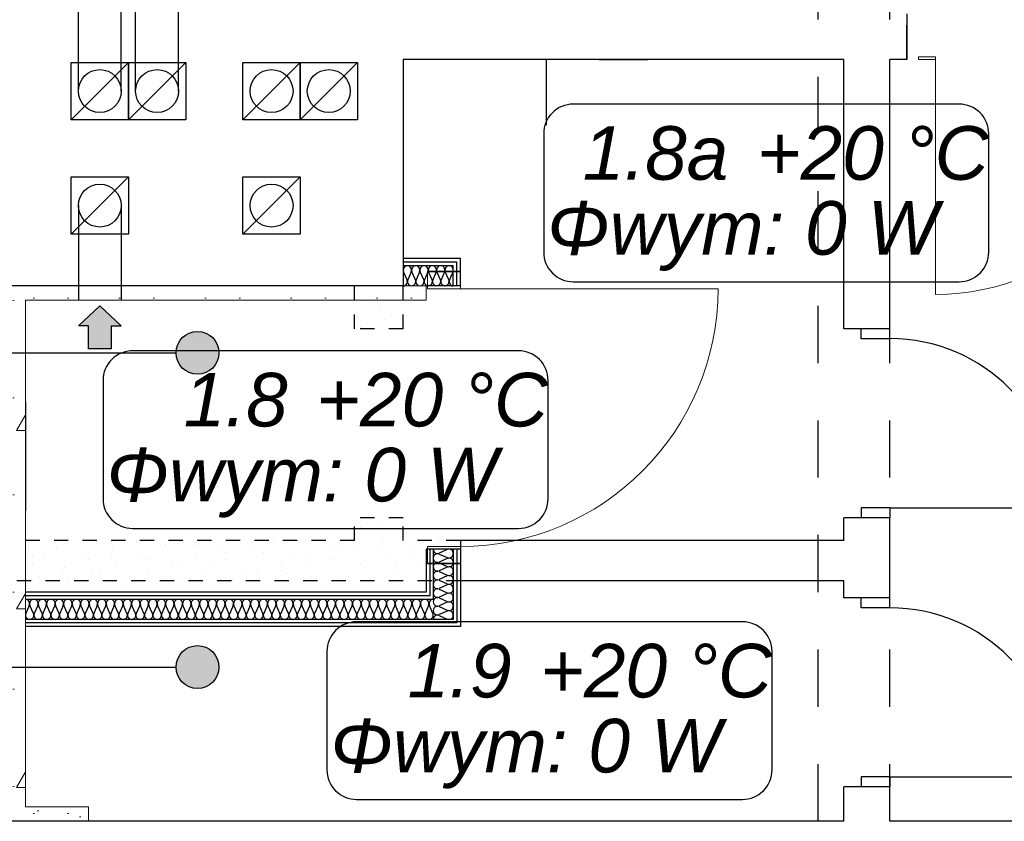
# Model space of a CAD drawing. Header units: millimetres. Extents: x 45180 to 119519, y 31297 to 302414.
# Tile 27 of 97: x 60010 to 63450, y 148440 to 151239. Entities that reach past the tile are written whole.
import ezdxf
from ezdxf.lldxf.tags import DXFTag

# ---------------------------------------------------------------- set-up
doc = ezdxf.new("R2010")
doc.units = ezdxf.units.MM
doc.header["$MEASUREMENT"] = 0
doc.linetypes.add('Hidden Line', pattern=[100, 50, -50])
doc.linetypes.add('Przerywana', pattern=[400, 200, -200])
for name, color, linetype in [('#podkład', 252, 'Continuous'), ('Drzwi ArchiCAD', 252, 'Continuous'), ('IS_Text_Konstrukcji', 7, 'Continuous')]:
    doc.layers.add(name, color=color, linetype=linetype)
for name, color, linetype, lineweight in [('Arch ocieplenie_Nr_Pióra__21', 252, 'Continuous', 13), ('Drzwi ArchiCAD_Nr_Pióra__27', 252, 'Continuous', 35), ('Drzwi ArchiCAD_Nr_Pióra__5', 252, 'Continuous', 13)]:
    doc.layers.add(name, color=color, linetype=linetype, lineweight=lineweight)
doc.styles.get("Standard").update_dxf_attribs({"font": 'arial.ttf', "bigfont": 'BIGFONT.SHX'})
tags = doc.linetypes.add('SOLID', pattern=[10, 10, 0]).pattern_tags.tags
tags[6:7] = [DXFTag(74, 4), DXFTag(75, 0), DXFTag(340, '0'), DXFTag(46, 0.0), DXFTag(50, 0.0), DXFTag(44, 0.0), DXFTag(45, 0.0)]
tags[4:5] = [DXFTag(74, 4), DXFTag(75, 0), DXFTag(340, '0'), DXFTag(46, 0.0), DXFTag(50, 0.0), DXFTag(44, 0.0), DXFTag(45, 0.0)]
pattern_1 = [(0, (186358.74, 93686.4), (0, 623.5383), [60, -300]), (0, (186538.74, 93998.17), (0, 623.5383), [60, -300]), (60, (186358.74, 93686.4), (-540, 311.7692), [60, -300]), (60, (186718.74, 93686.4), (-540, 311.7692), [60, -300]), (120, (186418.74, 93686.4), (540, 311.7692), [60, -300]), (120, (186778.74, 93686.4), (540, 311.7692), [60, -300]), (0, (186358.74, 93746.4), (0, 120), [0, -120, 0, -180.00001]), (45, (186418.74, 93746.4), (-84.85282, 84.85282), [0, -90, 0, -150.00001])]

# ---------------------------------------------------------------- blocks, each defined once
blk = doc.blocks.new('D1 Drzwi proste 14_9')
at = {"layer": 'Drzwi ArchiCAD_Nr_Pióra__27', "linetype": 'Continuous'}
for p, q in [((-510, 0), (-510, -115)), ((510, 0), (510, -115))]:
    blk.add_line(p, q, dxfattribs=at)
at = {"layer": 'Drzwi ArchiCAD_Nr_Pióra__5', "linetype": 'Continuous'}
for p, q in [((450, 0), (450, 900)), ((-450, 0), (-510, 0)), ((-510, 0), (-510, -115)), ((-450, -115), (-450, 0)), ((510, 0), (450, 0)), ((450, 0), (450, -115)), ((510, -115), (510, 0)), ((-510, -115), (-450, -115)), ((450, -115), (510, -115))]:
    blk.add_line(p, q, dxfattribs=at)
blk.add_arc((450, 0), 900, 90, 180, dxfattribs=at)
blk = doc.blocks.new('D1 Drzwi proste 14_3')
at = {"layer": 'Drzwi ArchiCAD_Nr_Pióra__5', "linetype": 'Continuous'}
for p, q in [((410, 0), (410, 820)), ((-410, 0), (-470, 0)), ((-470, 0), (-470, -10)), ((-470, 0), (-470, -10)), ((-410, -10), (-410, 0)), ((470, 0), (410, 0)), ((410, 0), (410, -10)), ((470, -10), (470, 0)), ((470, 0), (470, -10)), ((-470, -10), (-410, -10)), ((410, -10), (470, -10))]:
    blk.add_line(p, q, dxfattribs=at)
blk.add_arc((410, 0), 820, 90, 180, dxfattribs=at)

msp = doc.modelspace()

# ---------------------------------------------------------------- hatches: boundary and pattern name
at = {"layer": '#podkład', "linetype": 'Continuous'}
for points in [[(60706.3, 150075.9), (60700.6, 150104.7), (60684.4, 150129), (60660, 150145.2), (60631.3, 150150.9), (60602.6, 150145.2), (60578.3, 150129), (60562, 150104.7), (60556.3, 150075.9), (60562, 150047.2), (60578.3, 150022.9), (60602.6, 150006.7), (60631.3, 150000.9), (60660, 150006.7), (60684.4, 150022.9), (60700.6, 150047.2)], [(60706.3, 148978.6), (60700.6, 149007.3), (60684.4, 149031.6), (60660, 149047.9), (60631.3, 149053.6), (60602.6, 149047.9), (60578.3, 149031.6), (60562, 149007.3), (60556.3, 148978.6), (60562, 148949.9), (60578.3, 148925.6), (60602.6, 148909.3), (60631.3, 148903.6), (60660, 148909.3), (60684.4, 148925.6), (60700.6, 148949.9)]]:
    msp.add_hatch(color=256, dxfattribs=at).paths.add_polyline_path(points, flags=0)
at = {"layer": 'Arch ocieplenie_Nr_Pióra__21', "linetype": 'Continuous'}
h = msp.add_hatch(dxfattribs=at)
h.set_pattern_fill('Structural_Concrete', color=256, style=0, pattern_type=2)
h.set_pattern_definition(pattern_1)
h.paths.add_polyline_path([(59850, 150310), (59850, 148440), (60030, 148490), (60030, 150260)], flags=0)
h = msp.add_hatch(dxfattribs=at)
h.set_pattern_fill('Structural_Concrete', color=256, style=0, pattern_type=2)
h.set_pattern_definition(pattern_1)
h.paths.add_polyline_path([(60030, 150260), (61430, 150260), (61430, 150310), (59850, 150310)], flags=0)
h = msp.add_hatch(dxfattribs=at)
h.set_pattern_fill('Structural_Concrete', color=256, style=0, pattern_type=2)
h.set_pattern_definition(pattern_1)
h.paths.add_polyline_path([(59850, 148440), (60250, 148440), (60250, 148490), (60030, 148490)], flags=0)

# ---------------------------------------------------------------- linework, layer by layer
at = {"layer": '#podkład', "linetype": 'Przerywana'}
for p, q in [((62800, 148440), (62800, 154560)), ((63050, 148440), (63050, 154560))]:
    msp.add_line(p, q, dxfattribs=at)
at = {"layer": '#podkład', "linetype": 'Continuous'}
for p, q in [((60215, 150990), (60215, 151310)), ((60365, 150990), (60365, 151310)), ((60415, 150990), (60415, 151310)), ((60565, 150990), (60565, 151310)), ((63110, 151260), (63110, 151100)), ((63110, 151215), (63110, 151220)), ((63110, 151100), (63110, 151215)), ((60190, 150890), (60190, 151090)), ((60190, 151090), (60390, 151090)), ((60190, 150890), (60390, 151090)), ((60390, 150890), (60390, 151090)), ((60390, 151090), (60590, 151090)), ((60390, 150890), (60590, 151090)), ((60390, 151090), (60390, 150890)), ((60590, 151090), (60590, 150890)), ((60790, 150890), (60790, 151090)), ((60790, 151090), (60990, 151090)), ((60790, 150890), (60990, 151090)), ((60990, 150890), (60990, 151090)), ((60990, 151090), (61190, 151090)), ((60990, 150890), (61190, 151090)), ((60990, 151090), (60990, 150890)), ((61190, 151090), (61190, 150890)), ((62890, 151100), (61350, 151100)), ((61350, 151100), (61350, 150310)), ((62390, 151100), (61850, 151100)), ((61850, 151100), (61850, 150871.5)), ((62034.9, 151100), (62205.1, 151100)), ((62890, 150160), (62890, 151100)), ((63110, 151100), (63050, 151100)), ((63050, 150160), (63050, 151100)), ((60390, 150890), (60190, 150890)), ((60590, 150890), (60390, 150890)), ((60990, 150890), (60790, 150890)), ((61190, 150890), (60990, 150890)), ((60190, 150490), (60190, 150690)), ((60190, 150690), (60390, 150690)), ((60190, 150490), (60390, 150690)), ((60390, 150690), (60390, 150490)), ((60790, 150490), (60790, 150690)), ((60790, 150690), (60990, 150690)), ((60790, 150490), (60990, 150690)), ((60990, 150690), (60990, 150490)), ((60215, 150590), (60215, 150260)), ((60365, 150590), (60365, 150260)), ((60390, 150490), (60190, 150490)), ((60990, 150490), (60790, 150490)), ((61550, 150405), (61350, 150405)), ((61550, 150310), (61550, 150405)), ((61537.5, 150392.5), (61350, 150392.5)), ((61525, 150380), (61350, 150380)), ((61525, 150310), (61525, 150380)), ((61537.5, 150310), (61537.5, 150392.5)), ((61363.4, 150330.9), (61351.2, 150359.1)), ((61377.9, 150359.1), (61365.8, 150330.9)), ((61392.5, 150330.9), (61380.4, 150359.1)), ((61407.1, 150359.1), (61395, 150330.9)), ((61421.7, 150330.9), (61409.6, 150359.1)), ((61436.3, 150359.1), (61424.1, 150330.9)), ((61450.9, 150330.9), (61438.7, 150359.1)), ((61465.4, 150359.1), (61453.3, 150330.9)), ((61480, 150330.9), (61467.9, 150359.1)), ((61494.6, 150359.1), (61482.5, 150330.9)), ((61509.2, 150330.9), (61497.1, 150359.1)), ((61523.8, 150359.1), (61511.6, 150330.9)), ((61350, 150310), (59850, 150310)), ((61243.7, 150308.8), (61243.7, 150308.8)), ((61550, 150310), (61430, 150310)), ((61243.3, 150271.1), (61243.3, 150271.1)), ((60290, 150240), (60215, 150170)), ((60290, 150240), (60365, 150170)), ((61269.7, 150237.4), (61269.7, 150237.4)), ((61349.3, 150249.9), (61349.3, 150249.9)), ((61185.1, 150206.6), (61185.1, 150206.6)), ((61284.8, 150196.1), (61284.8, 150196.1)), ((61306.9, 150207.5), (61306.9, 150207.5)), ((60250, 150170), (60215, 150170)), ((60250, 150090), (60250, 150170)), ((60330, 150170), (60330, 150090)), ((60330, 150170), (60365, 150170)), ((61200.2, 150165.3), (61200.2, 150165.3)), ((63050, 150160), (62890, 150160)), ((62950, 150125), (62950, 150160)), ((63050, 150125), (63050, 150160)), ((63050, 150125), (62950, 150125)), ((60330, 150090), (60250, 150090)), ((57133.9, 150075.9), (60556.3, 150075.9)), ((60030, 149905), (60030, 149525)), ((63050, 149535), (62950, 149535)), ((62950, 149535), (62950, 149500)), ((63050, 149535), (63640.5, 149535)), ((63050, 149535), (63050, 149500)), ((61262.2, 149468.5), (61262.2, 149468.5)), ((61346.8, 149499.3), (61346.8, 149499.3)), ((62890, 149420), (62890, 149500)), ((63050, 149500), (62890, 149500)), ((63050, 149220), (63050, 149500)), ((61200.8, 149465), (61200.8, 149465)), ((61306.9, 149443.8), (61306.9, 149443.8)), ((60039.7, 149406.6), (60039.7, 149406.6)), ((60419, 149417), (60419, 149417)), ((60500.8, 149401.4), (60500.8, 149401.4)), ((60518.6, 149406.4), (60518.6, 149406.4)), ((60628.1, 149401.4), (60628.1, 149401.4)), ((60898, 149416.8), (60898, 149416.8)), ((61093.1, 149406.9), (61093.1, 149406.9)), ((61137.2, 149401.4), (61137.2, 149401.4)), ((61264.5, 149401.4), (61264.5, 149401.4)), ((61277.3, 149427.1), (61277.3, 149427.1)), ((61472.4, 149417.3), (61472.4, 149417.3)), ((62890, 149420), (61550, 149420)), ((61550, 149420), (61550, 149280)), ((60054.7, 149365.3), (60054.7, 149365.3)), ((60097.8, 149380.1), (60097.8, 149380.1)), ((60139.3, 149396), (60139.3, 149396)), ((60225, 149380.1), (60225, 149380.1)), ((60334.4, 149386.2), (60334.4, 149386.2)), ((60434.1, 149375.6), (60434.1, 149375.6)), ((60629.2, 149365.8), (60629.2, 149365.8)), ((60713.8, 149396.6), (60713.8, 149396.6)), ((60734.1, 149380.1), (60734.1, 149380.1)), ((60813.4, 149386), (60813.4, 149386)), ((60861.4, 149380.1), (60861.4, 149380.1)), ((61008.5, 149376.1), (61008.5, 149376.1)), ((61108.1, 149365.6), (61108.1, 149365.6)), ((61192.7, 149396.4), (61192.7, 149396.4)), ((61370.5, 149380.1), (61370.5, 149380.1)), ((61387.9, 149386.5), (61387.9, 149386.5)), ((61430, 149390), (61430, 149240)), ((61550, 149390), (61430, 149390)), ((61442.5, 149390), (61442.5, 149227.5)), ((61455, 149390), (61455, 149215)), ((61504.1, 149388.7), (61475.9, 149376)), ((61475.9, 149373.4), (61504.1, 149360.7)), ((61487.5, 149375.9), (61487.5, 149375.9)), ((61497.8, 149380.1), (61497.8, 149380.1)), ((61525, 149390), (61525, 149145)), ((61537.5, 149390), (61537.5, 149132.5)), ((61550, 149390), (61550, 149120)), ((60055.3, 149337.7), (60055.3, 149337.7)), ((60249.9, 149355.4), (60249.9, 149355.4)), ((60331.1, 149358.9), (60331.1, 149358.9)), ((60349.5, 149344.8), (60349.5, 149344.8)), ((60458.4, 149358.9), (60458.4, 149358.9)), ((60544.6, 149335), (60544.6, 149335)), ((60564.4, 149337.7), (60564.4, 149337.7)), ((60691.7, 149337.7), (60691.7, 149337.7)), ((60728.8, 149355.2), (60728.8, 149355.2)), ((60924, 149345.4), (60924, 149345.4)), ((60967.5, 149358.9), (60967.5, 149358.9)), ((61023.6, 149334.8), (61023.6, 149334.8)), ((61094.8, 149358.9), (61094.8, 149358.9)), ((61200.8, 149337.7), (61200.8, 149337.7)), ((61303.3, 149355.7), (61303.3, 149355.7)), ((61328.1, 149337.7), (61328.1, 149337.7)), ((61402.9, 149345.2), (61402.9, 149345.2)), ((61504.1, 149358.1), (61475.9, 149345.3)), ((61475.9, 149342.8), (61504.1, 149330)), ((60161.4, 149316.5), (60161.4, 149316.5)), ((60165.3, 149324.6), (60165.3, 149324.6)), ((60264.9, 149314.1), (60264.9, 149314.1)), ((60288.7, 149316.5), (60288.7, 149316.5)), ((60394.7, 149295.3), (60394.7, 149295.3)), ((60460, 149304.2), (60460, 149304.2)), ((60522, 149295.3), (60522, 149295.3)), ((60644.2, 149324.4), (60644.2, 149324.4)), ((60797.8, 149316.5), (60797.8, 149316.5)), ((60839.4, 149314.6), (60839.4, 149314.6)), ((60925.1, 149316.5), (60925.1, 149316.5)), ((60939, 149304), (60939, 149304)), ((61031.1, 149295.3), (61031.1, 149295.3)), ((61158.4, 149295.3), (61158.4, 149295.3)), ((61218.7, 149324.9), (61218.7, 149324.9)), ((61318.3, 149314.4), (61318.3, 149314.4)), ((61434.2, 149316.5), (61434.2, 149316.5)), ((61504.1, 149327.5), (61475.9, 149314.7)), ((61475.9, 149312.2), (61504.1, 149299.4)), ((61504.1, 149296.8), (61475.9, 149284.1)), ((61513.5, 149304.5), (61513.5, 149304.5)), ((60080.7, 149293.8), (60080.7, 149293.8)), ((60180.3, 149283.3), (60180.3, 149283.3)), ((60559.7, 149293.6), (60559.7, 149293.6)), ((60754.8, 149283.8), (60754.8, 149283.8)), ((61134.1, 149294.2), (61134.1, 149294.2)), ((61233.8, 149283.6), (61233.8, 149283.6)), ((61475.9, 149281.5), (61504.1, 149268.8)), ((61504.1, 149266.2), (61475.9, 149253.5)), ((62890, 149280), (61550, 149280)), ((62890, 149220), (62890, 149280)), ((61430, 149240), (60030, 149240)), ((61442.5, 149227.5), (60030, 149227.5)), ((61475.9, 149250.9), (61504.1, 149238.2)), ((61504.1, 149235.6), (61475.9, 149222.8)), ((61455, 149215), (60030, 149215)), ((60043.6, 149194.1), (60031.2, 149165.9)), ((60058.4, 149165.9), (60046.1, 149194.1)), ((60073.3, 149194.1), (60060.9, 149165.9)), ((60088.1, 149165.9), (60075.8, 149194.1)), ((60103, 149194.1), (60090.6, 149165.9)), ((60117.8, 149165.9), (60105.5, 149194.1)), ((60132.7, 149194.1), (60120.3, 149165.9)), ((60147.5, 149165.9), (60135.2, 149194.1)), ((60162.3, 149194.1), (60150, 149165.9)), ((60177.2, 149165.9), (60164.8, 149194.1)), ((60192, 149194.1), (60179.7, 149165.9)), ((60206.9, 149165.9), (60194.5, 149194.1)), ((60221.7, 149194.1), (60209.4, 149165.9)), ((60236.6, 149165.9), (60224.2, 149194.1)), ((60251.4, 149194.1), (60239.1, 149165.9)), ((60266.3, 149165.9), (60253.9, 149194.1)), ((60281.1, 149194.1), (60268.7, 149165.9)), ((60295.9, 149165.9), (60283.6, 149194.1)), ((60310.8, 149194.1), (60298.4, 149165.9)), ((60325.6, 149165.9), (60313.3, 149194.1)), ((60340.5, 149194.1), (60328.1, 149165.9)), ((60355.3, 149165.9), (60343, 149194.1)), ((60370.2, 149194.1), (60357.8, 149165.9)), ((60385, 149165.9), (60372.7, 149194.1)), ((60399.8, 149194.1), (60387.5, 149165.9)), ((60414.7, 149165.9), (60402.3, 149194.1)), ((60429.5, 149194.1), (60417.2, 149165.9)), ((60444.4, 149165.9), (60432, 149194.1)), ((60459.2, 149194.1), (60446.9, 149165.9)), ((60474.1, 149165.9), (60461.7, 149194.1)), ((60488.9, 149194.1), (60476.6, 149165.9)), ((60503.8, 149165.9), (60491.4, 149194.1)), ((60518.6, 149194.1), (60506.2, 149165.9)), ((60533.4, 149165.9), (60521.1, 149194.1)), ((60548.3, 149194.1), (60535.9, 149165.9)), ((60563.1, 149165.9), (60550.8, 149194.1)), ((60578, 149194.1), (60565.6, 149165.9)), ((60592.8, 149165.9), (60580.5, 149194.1)), ((60607.7, 149194.1), (60595.3, 149165.9)), ((60622.5, 149165.9), (60610.2, 149194.1)), ((60637.3, 149194.1), (60625, 149165.9)), ((60652.2, 149165.9), (60639.8, 149194.1)), ((60667, 149194.1), (60654.7, 149165.9)), ((60681.9, 149165.9), (60669.5, 149194.1)), ((60696.7, 149194.1), (60684.4, 149165.9)), ((60711.6, 149165.9), (60699.2, 149194.1)), ((60726.4, 149194.1), (60714.1, 149165.9)), ((60741.3, 149165.9), (60728.9, 149194.1)), ((60756.1, 149194.1), (60743.7, 149165.9)), ((60770.9, 149165.9), (60758.6, 149194.1)), ((60785.8, 149194.1), (60773.4, 149165.9)), ((60800.6, 149165.9), (60788.3, 149194.1)), ((60815.5, 149194.1), (60803.1, 149165.9)), ((60830.3, 149165.9), (60818, 149194.1)), ((60845.2, 149194.1), (60832.8, 149165.9)), ((60860, 149165.9), (60847.7, 149194.1)), ((60874.8, 149194.1), (60862.5, 149165.9)), ((60889.7, 149165.9), (60877.3, 149194.1)), ((60904.5, 149194.1), (60892.2, 149165.9)), ((60919.4, 149165.9), (60907, 149194.1)), ((60934.2, 149194.1), (60921.9, 149165.9)), ((60949.1, 149165.9), (60936.7, 149194.1)), ((60963.9, 149194.1), (60951.6, 149165.9)), ((60978.8, 149165.9), (60966.4, 149194.1)), ((60993.6, 149194.1), (60981.2, 149165.9)), ((61008.4, 149165.9), (60996.1, 149194.1)), ((61023.3, 149194.1), (61010.9, 149165.9)), ((61038.1, 149165.9), (61025.8, 149194.1)), ((61053, 149194.1), (61040.6, 149165.9)), ((61067.8, 149165.9), (61055.5, 149194.1)), ((61082.7, 149194.1), (61070.3, 149165.9)), ((61097.5, 149165.9), (61085.2, 149194.1)), ((61112.3, 149194.1), (61100, 149165.9)), ((61127.2, 149165.9), (61114.8, 149194.1)), ((61142, 149194.1), (61129.7, 149165.9)), ((61156.9, 149165.9), (61144.5, 149194.1)), ((61171.7, 149194.1), (61159.4, 149165.9)), ((61186.6, 149165.9), (61174.2, 149194.1)), ((61201.4, 149194.1), (61189.1, 149165.9)), ((61216.3, 149165.9), (61203.9, 149194.1)), ((61231.1, 149194.1), (61218.7, 149165.9)), ((61245.9, 149165.9), (61233.6, 149194.1)), ((61260.8, 149194.1), (61248.4, 149165.9)), ((61275.6, 149165.9), (61263.3, 149194.1)), ((61290.5, 149194.1), (61278.1, 149165.9)), ((61305.3, 149165.9), (61293, 149194.1)), ((61320.2, 149194.1), (61307.8, 149165.9)), ((61335, 149165.9), (61322.7, 149194.1)), ((61349.8, 149194.1), (61337.5, 149165.9)), ((61364.7, 149165.9), (61352.3, 149194.1)), ((61379.5, 149194.1), (61367.2, 149165.9)), ((61394.4, 149165.9), (61382, 149194.1)), ((61409.2, 149194.1), (61396.9, 149165.9)), ((61424.1, 149165.9), (61411.7, 149194.1)), ((61438.9, 149194.1), (61426.6, 149165.9)), ((61453.8, 149165.9), (61441.4, 149194.1)), ((61475.9, 149220.3), (61504.1, 149207.5)), ((61504.1, 149205), (61475.9, 149192.2)), ((63050, 149220), (62890, 149220)), ((62950, 149185), (62950, 149220)), ((63050, 149185), (63050, 149220)), ((61475.9, 149189.7), (61504.1, 149176.9)), ((61504.1, 149174.3), (61475.9, 149161.6)), ((61475.9, 149159), (61504.1, 149146.3)), ((63050, 149185), (62950, 149185)), ((61525, 149145), (60030, 149145)), ((61537.5, 149132.5), (60030, 149132.5)), ((61550, 149120), (60030, 149120)), ((57133.9, 148978.6), (60556.3, 148978.6)), ((63050, 148595), (62950, 148595)), ((62950, 148595), (62950, 148560)), ((63050, 148595), (63640.5, 148595)), ((63050, 148595), (63050, 148560)), ((62890, 148440), (62890, 148560)), ((63050, 148560), (62890, 148560)), ((63050, 148440), (63050, 148560)), ((62890, 148440), (59850, 148440)), ((65070, 148440), (63050, 148440))]:
    msp.add_line(p, q, dxfattribs=at)
at = {"layer": '#podkład', "linetype": 'Hidden Line'}
for p, q in [((61180, 150160), (61180, 150310)), ((61350, 150160), (61350, 150310)), ((61350, 150160), (61180, 150160)), ((61180, 149420), (61180, 149500)), ((61350, 149500), (61180, 149500)), ((61350, 149420), (61350, 149500)), ((61180, 149420), (59850, 149420)), ((61550, 149420), (61350, 149420)), ((61550, 149280), (59850, 149280))]:
    msp.add_line(p, q, dxfattribs=at)
at = {"layer": '#podkład', "linetype": 'Continuous'}
for centre in [(60290, 150990), (60490, 150990), (60890, 150990), (61090, 150990), (60290, 150590), (60890, 150590), (60631.3, 150075.9), (60631.3, 148978.6)]:
    msp.add_circle(centre, 75, dxfattribs=at)
for centre in [(63050, 149535), (63050, 148595)]:
    msp.add_arc(centre, 590.5, 0, 90, dxfattribs=at)
for centre, major_axis, ratio, start_param, end_param in [((61364.6, 150365.1), (0, -14.9), 0.979571, 1.158003, 5.125183), ((61393.8, 150365.1), (0, -14.9), 0.979571, 1.158003, 5.125183), ((61422.9, 150365.1), (0, -14.9), 0.979571, 1.158003, 5.125183), ((61452.1, 150365.1), (0, -14.9), 0.979571, 1.158003, 5.125183), ((61481.3, 150365.1), (0, -14.9), 0.979571, 1.158003, 5.125183), ((61510.4, 150365.1), (0, -14.9), 0.979571, 1.158003, 5.125183), ((61350, 150324.9), (0, -14.9), 0.979571, 0, 1.983589), ((61379.2, 150324.9), (0, -14.9), 0.979571, 4.299595, 8.266774), ((61408.3, 150324.9), (0, -14.9), 0.979571, 4.299595, 8.266774), ((61437.5, 150324.9), (0, -14.9), 0.979571, 4.299595, 8.266774), ((61466.7, 150324.9), (0, -14.9), 0.979571, 4.299595, 8.266774), ((61495.8, 150324.9), (0, -14.9), 0.979571, 4.299595, 8.266774), ((61525, 150324.9), (0, -14.9), 0.979571, 4.299596, 6.283185), ((61469.9, 149359.4), (0, -15.3), 0.972243, 2.7288, 6.695979), ((61469.9, 149390), (0, -15.3), 0.972243, 4.712389, 6.695979), ((61510.1, 149374.7), (0, -15.3), 0.972243, 5.870392, 9.837571), ((61469.9, 149328.8), (0, -15.3), 0.972243, 2.7288, 6.695979), ((61510.1, 149344.1), (0, -15.3), 0.972243, 5.870392, 9.837571), ((61510.1, 149313.4), (0, -15.3), 0.972243, 5.870392, 9.837571), ((61469.9, 149298.1), (0, -15.3), 0.972243, 2.7288, 6.695979), ((61510.1, 149282.8), (0, -15.3), 0.972243, 5.870392, 9.837571), ((61469.9, 149267.5), (0, -15.3), 0.972243, 2.7288, 6.695979), ((61510.1, 149252.2), (0, -15.3), 0.972243, 5.870392, 9.837571), ((61469.9, 149236.9), (0, -15.3), 0.972243, 2.7288, 6.695979), ((61510.1, 149221.6), (0, -15.3), 0.972243, 5.870392, 9.837571), ((60030, 149200.1), (0, -14.9), 0.997064, 1.158004, 3.141593), ((60059.7, 149200.1), (0, -14.9), 0.997064, 1.158004, 5.125183), ((60089.4, 149200.1), (0, -14.9), 0.997064, 1.158004, 5.125183), ((60119.1, 149200.1), (0, -14.9), 0.997064, 1.158004, 5.125183), ((60148.8, 149200.1), (0, -14.9), 0.997064, 1.158004, 5.125183), ((60178.4, 149200.1), (0, -14.9), 0.997064, 1.158004, 5.125183), ((60208.1, 149200.1), (0, -14.9), 0.997064, 1.158004, 5.125183), ((60237.8, 149200.1), (0, -14.9), 0.997064, 1.158004, 5.125183), ((60267.5, 149200.1), (0, -14.9), 0.997064, 1.158004, 5.125183), ((60297.2, 149200.1), (0, -14.9), 0.997064, 1.158004, 5.125183), ((60326.9, 149200.1), (0, -14.9), 0.997064, 1.158004, 5.125183), ((60356.6, 149200.1), (0, -14.9), 0.997064, 1.158004, 5.125183), ((60386.3, 149200.1), (0, -14.9), 0.997064, 1.158004, 5.125183), ((60415.9, 149200.1), (0, -14.9), 0.997064, 1.158004, 5.125183), ((60445.6, 149200.1), (0, -14.9), 0.997064, 1.158004, 5.125183), ((60475.3, 149200.1), (0, -14.9), 0.997064, 1.158004, 5.125183), ((60505, 149200.1), (0, -14.9), 0.997064, 1.158004, 5.125183), ((60534.7, 149200.1), (0, -14.9), 0.997064, 1.158004, 5.125183), ((60564.4, 149200.1), (0, -14.9), 0.997064, 1.158004, 5.125183), ((60594.1, 149200.1), (0, -14.9), 0.997064, 1.158004, 5.125183), ((60623.8, 149200.1), (0, -14.9), 0.997064, 1.158004, 5.125183), ((60653.4, 149200.1), (0, -14.9), 0.997064, 1.158004, 5.125183), ((60683.1, 149200.1), (0, -14.9), 0.997064, 1.158004, 5.125183), ((60712.8, 149200.1), (0, -14.9), 0.997064, 1.158004, 5.125183), ((60742.5, 149200.1), (0, -14.9), 0.997064, 1.158004, 5.125183), ((60772.2, 149200.1), (0, -14.9), 0.997064, 1.158004, 5.125183), ((60801.9, 149200.1), (0, -14.9), 0.997064, 1.158004, 5.125183), ((60831.6, 149200.1), (0, -14.9), 0.997064, 1.158004, 5.125183), ((60861.3, 149200.1), (0, -14.9), 0.997064, 1.158004, 5.125183), ((60890.9, 149200.1), (0, -14.9), 0.997064, 1.158004, 5.125183), ((60920.6, 149200.1), (0, -14.9), 0.997064, 1.158004, 5.125183), ((60950.3, 149200.1), (0, -14.9), 0.997064, 1.158004, 5.125183), ((60980, 149200.1), (0, -14.9), 0.997064, 1.158004, 5.125183), ((61009.7, 149200.1), (0, -14.9), 0.997064, 1.158004, 5.125183), ((61039.4, 149200.1), (0, -14.9), 0.997064, 1.158004, 5.125183), ((61069.1, 149200.1), (0, -14.9), 0.997064, 1.158004, 5.125183), ((61098.8, 149200.1), (0, -14.9), 0.997064, 1.158004, 5.125183), ((61128.4, 149200.1), (0, -14.9), 0.997064, 1.158004, 5.125183), ((61158.1, 149200.1), (0, -14.9), 0.997064, 1.158004, 5.125183), ((61187.8, 149200.1), (0, -14.9), 0.997064, 1.158004, 5.125183), ((61217.5, 149200.1), (0, -14.9), 0.997064, 1.158004, 5.125183), ((61247.2, 149200.1), (0, -14.9), 0.997064, 1.158004, 5.125183), ((61276.9, 149200.1), (0, -14.9), 0.997064, 1.158004, 5.125183), ((61306.6, 149200.1), (0, -14.9), 0.997064, 1.158004, 5.125183), ((61336.3, 149200.1), (0, -14.9), 0.997064, 1.158004, 5.125183), ((61365.9, 149200.1), (0, -14.9), 0.997064, 1.158004, 5.125183), ((61395.6, 149200.1), (0, -14.9), 0.997064, 1.158004, 5.125183), ((61425.3, 149200.1), (0, -14.9), 0.997064, 1.158004, 5.125183), ((61455, 149200.1), (0, -14.9), 0.997064, 3.141593, 5.125182), ((61469.9, 149206.3), (0, -15.3), 0.972243, 2.7288, 6.695979), ((61469.9, 149175.6), (0, -15.3), 0.972243, 2.7288, 6.695979), ((61510.1, 149190.9), (0, -15.3), 0.972243, 5.870392, 9.837571), ((60044.8, 149159.9), (0, -14.9), 0.997064, 4.299595, 8.266775), ((60074.5, 149159.9), (0, -14.9), 0.997064, 4.299595, 8.266775), ((60104.2, 149159.9), (0, -14.9), 0.997064, 4.299595, 8.266775), ((60133.9, 149159.9), (0, -14.9), 0.997064, 4.299595, 8.266775), ((60163.6, 149159.9), (0, -14.9), 0.997064, 4.299595, 8.266775), ((60193.3, 149159.9), (0, -14.9), 0.997064, 4.299595, 8.266775), ((60223, 149159.9), (0, -14.9), 0.997064, 4.299595, 8.266775), ((60252.7, 149159.9), (0, -14.9), 0.997064, 4.299595, 8.266775), ((60282.3, 149159.9), (0, -14.9), 0.997064, 4.299595, 8.266775), ((60312, 149159.9), (0, -14.9), 0.997064, 4.299595, 8.266775), ((60341.7, 149159.9), (0, -14.9), 0.997064, 4.299595, 8.266775), ((60371.4, 149159.9), (0, -14.9), 0.997064, 4.299595, 8.266775), ((60401.1, 149159.9), (0, -14.9), 0.997064, 4.299595, 8.266775), ((60430.8, 149159.9), (0, -14.9), 0.997064, 4.299595, 8.266775), ((60460.5, 149159.9), (0, -14.9), 0.997064, 4.299595, 8.266775), ((60490.2, 149159.9), (0, -14.9), 0.997064, 4.299595, 8.266775), ((60519.8, 149159.9), (0, -14.9), 0.997064, 4.299595, 8.266775), ((60549.5, 149159.9), (0, -14.9), 0.997064, 4.299595, 8.266775), ((60579.2, 149159.9), (0, -14.9), 0.997064, 4.299595, 8.266775), ((60608.9, 149159.9), (0, -14.9), 0.997064, 4.299595, 8.266775), ((60638.6, 149159.9), (0, -14.9), 0.997064, 4.299595, 8.266775), ((60668.3, 149159.9), (0, -14.9), 0.997064, 4.299595, 8.266775), ((60698, 149159.9), (0, -14.9), 0.997064, 4.299595, 8.266775), ((60727.7, 149159.9), (0, -14.9), 0.997064, 4.299595, 8.266775), ((60757.3, 149159.9), (0, -14.9), 0.997064, 4.299595, 8.266775), ((60787, 149159.9), (0, -14.9), 0.997064, 4.299595, 8.266775), ((60816.7, 149159.9), (0, -14.9), 0.997064, 4.299595, 8.266775), ((60846.4, 149159.9), (0, -14.9), 0.997064, 4.299595, 8.266775), ((60876.1, 149159.9), (0, -14.9), 0.997064, 4.299595, 8.266775), ((60905.8, 149159.9), (0, -14.9), 0.997064, 4.299595, 8.266775), ((60935.5, 149159.9), (0, -14.9), 0.997064, 4.299595, 8.266775), ((60965.2, 149159.9), (0, -14.9), 0.997064, 4.299595, 8.266775), ((60994.8, 149159.9), (0, -14.9), 0.997064, 4.299595, 8.266775), ((61024.5, 149159.9), (0, -14.9), 0.997064, 4.299595, 8.266775), ((61054.2, 149159.9), (0, -14.9), 0.997064, 4.299595, 8.266775), ((61083.9, 149159.9), (0, -14.9), 0.997064, 4.299595, 8.266775), ((61113.6, 149159.9), (0, -14.9), 0.997064, 4.299595, 8.266775), ((61143.3, 149159.9), (0, -14.9), 0.997064, 4.299595, 8.266775), ((61173, 149159.9), (0, -14.9), 0.997064, 4.299595, 8.266775), ((61202.7, 149159.9), (0, -14.9), 0.997064, 4.299595, 8.266775), ((61232.3, 149159.9), (0, -14.9), 0.997064, 4.299595, 8.266775), ((61262, 149159.9), (0, -14.9), 0.997064, 4.299595, 8.266775), ((61291.7, 149159.9), (0, -14.9), 0.997064, 4.299595, 8.266775), ((61321.4, 149159.9), (0, -14.9), 0.997064, 4.299595, 8.266775), ((61351.1, 149159.9), (0, -14.9), 0.997064, 4.299595, 8.266775), ((61380.8, 149159.9), (0, -14.9), 0.997064, 4.299595, 8.266775), ((61410.5, 149159.9), (0, -14.9), 0.997064, 4.299595, 8.266775), ((61440.2, 149159.9), (0, -14.9), 0.997064, 4.299595, 8.266775), ((61469.9, 149145), (0, -15.3), 0.972243, 2.7288, 4.712389), ((61510.1, 149160.3), (0, -15.3), 0.972243, 5.870392, 9.837571)]:
    msp.add_ellipse(centre, major_axis=major_axis, ratio=ratio, start_param=start_param, end_param=end_param, dxfattribs=at)
at = {"layer": '#podkład', "linetype": 'Continuous', "extrusion": (0, 0, -1)}
for points in [[(-60290, 150240), (-60215, 150170), (-60250, 150170)], [(-60250, 150170), (-60330, 150090), (-60290, 150240)], [(-60290, 150240), (-60330, 150090), (-60330, 150170)], [(-60290, 150240), (-60330, 150170), (-60365, 150170)], [(-60330, 150090), (-60250, 150170), (-60250, 150090)]]:
    msp.add_solid(points, dxfattribs=at)
at = {"layer": 'Arch ocieplenie_Nr_Pióra__21', "linetype": 'Continuous'}
for p, q in [((61430, 150310), (59850, 150310)), ((61430, 150260), (61430, 150310)), ((60030, 148490), (60030, 150260)), ((60030, 150260), (61430, 150260)), ((60250, 148490), (60030, 148490)), ((60250, 148440), (60250, 148490)), ((59850, 148440), (60250, 148440))]:
    msp.add_line(p, q, dxfattribs=at)
at = {"layer": 'IS_Text_Konstrukcji', "linetype": 'SOLID', "ltscale": 10}
for points in [[(61944.1, 150324.4), (63292.4, 150324.4, 0.414214), (63395.8, 150427.7), (63395.8, 150841, 0.414214), (63292.4, 150944.4), (61944.1, 150944.4, 0.414214), (61840.8, 150841), (61840.8, 150427.7, 0.414214), (61944.1, 150324.4)], [(60404.6, 149463), (61753, 149463, 0.414214), (61856.3, 149566.3), (61856.3, 149979.7, 0.414214), (61753, 150083), (60404.6, 150083, 0.414214), (60301.3, 149979.7), (60301.3, 149566.3, 0.414214), (60404.6, 149463)], [(61186.9, 148516.6), (62535.3, 148516.6, 0.414214), (62638.6, 148619.9), (62638.6, 149033.2, 0.414214), (62535.3, 149136.6), (61186.9, 149136.6, 0.414214), (61083.6, 149033.2), (61083.6, 148619.9, 0.414214), (61186.9, 148516.6)]]:
    msp.add_lwpolyline(points, format="xyb", dxfattribs=at)

# ---------------------------------------------------------------- block references
at = {"layer": 'Drzwi ArchiCAD', "color": 8, "linetype": 'Continuous', "lineweight": 13, "true_color": 0x7f7f7f, "zscale": 1000, "rotation": 180}
msp.add_blockref('D1 Drzwi proste 14_3', (63620, 151100), dxfattribs=at)
at = {"layer": 'Drzwi ArchiCAD', "color": 8, "linetype": 'Continuous', "lineweight": 13, "true_color": 0x7f7f7f, "xscale": -1, "zscale": 1000, "rotation": 270}
msp.add_blockref('D1 Drzwi proste 14_9', (61550, 149850), dxfattribs=at)

# ---------------------------------------------------------------- texts
at = {"layer": 'IS_Text_Konstrukcji', "linetype": 'SOLID', "ltscale": 10, "char_height": 187.2}
for s, insert, attachment_point in [('\\fArial|b0|i1;1.8a', (62485.8, 150677.6), 9), ('\\fArial|b0|i1;+20 °C', (62585.8, 150677.6), 7), ('\\fArial|b0|i1;Φwym: 0 W', (62535.8, 150605.6), 2), ('\\fArial|b0|i1;1.8', (60946.3, 149816.2), 9), ('\\fArial|b0|i1;+20 °C', (61046.3, 149816.2), 7), ('\\fArial|b0|i1;Φwym: 0 W', (60996.3, 149744.2), 2), ('\\fArial|b0|i1;1.9', (61728.6, 148869.8), 9), ('\\fArial|b0|i1;+20 °C', (61828.6, 148869.8), 7), ('\\fArial|b0|i1;Φwym: 0 W', (61778.6, 148797.8), 2)]:
    msp.add_mtext(s, dxfattribs=dict(at, insert=insert, attachment_point=attachment_point))

doc.saveas('drawing.dxf')
